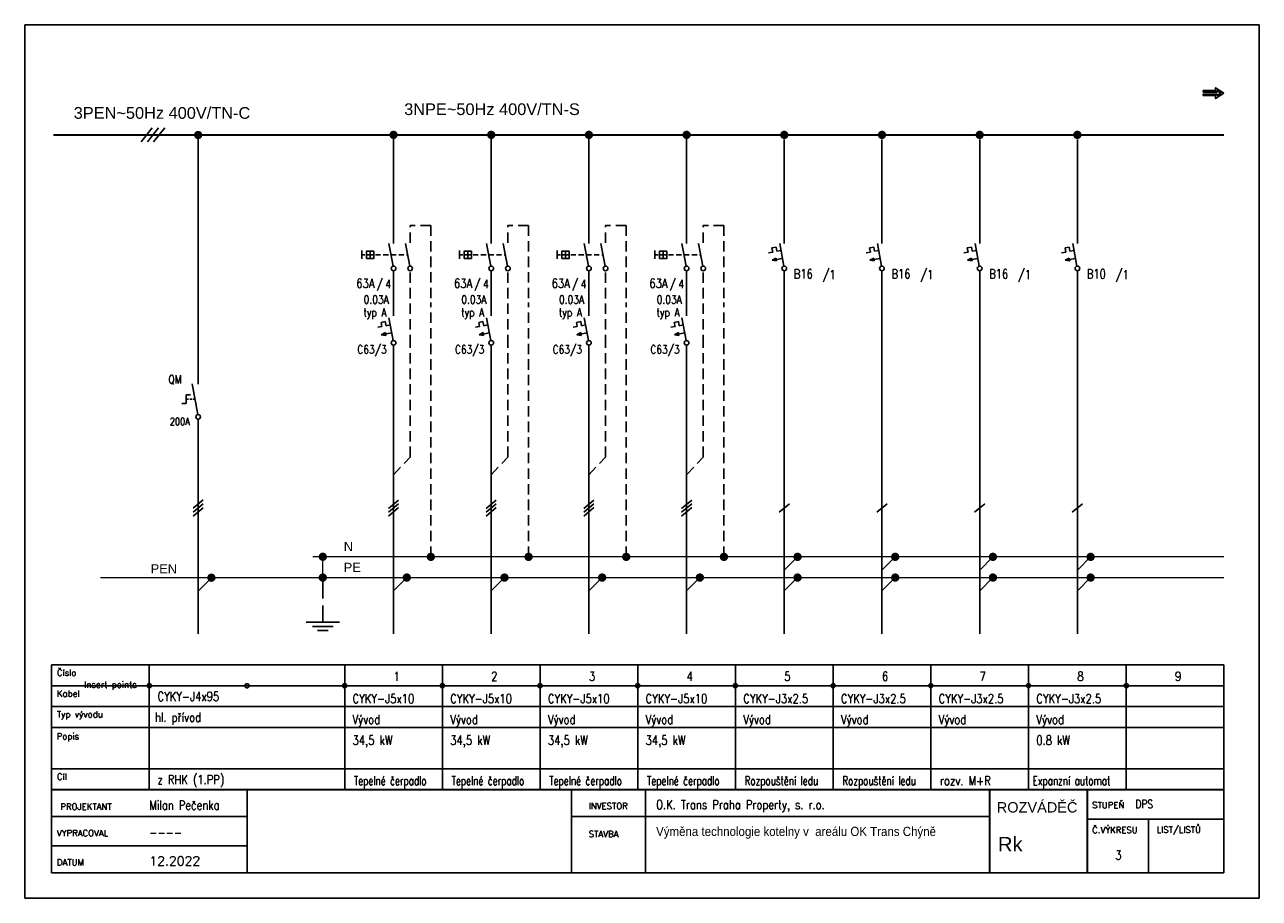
# Model space of a CAD drawing. Header units: millimetres. Extents: x 0 to 297, y -244 to -34.
import ezdxf
from ezdxf.enums import TextEntityAlignment as Align

# ---------------------------------------------------------------- set-up
doc = ezdxf.new("R2010")
doc.units = ezdxf.units.MM
doc.linetypes.add('DASHED', pattern=[0.75, 0.5, -0.25])
doc.linetypes.add('DASHED2', pattern=[0.375, 0.25, -0.125])
for name, color, linetype in [('e_instTXT', 7, 'Continuous'), ('PRIPOJFAZ', 5, 'Continuous'), ('pripojnice', 5, 'Continuous'), ('SPOJE', 1, 'Continuous'), ('TEXT', 7, 'Continuous'), ('vyvod', 1, 'Continuous')]:
    doc.layers.add(name, color=color, linetype=linetype)
doc.layers.add('RamNetisk', color=170, linetype='Continuous', plot=False)
doc.layers.add('Vkládací body NETISK', color=4, linetype='Continuous', plot=False)
doc.styles.add('ARIAL-tab', font='arial.ttf')
doc.styles.add('RomanS', font='romans.shx')
doc.styles.add('romans0', font='romans.shx')
doc.styles.add('SIMPLEX', font='SIMPLEX.SHX')
doc.styles.get("Standard").update_dxf_attribs({"font": 'arial.ttf'})

# ---------------------------------------------------------------- blocks, each defined once
blk = doc.blocks.new('Hl_priv')
at = {"color": 1, "linetype": 'Continuous'}
for p, q in [((11.75, 72.54), (11.75, 132.4)), ((11.75, 29.48), (11.75, 64.08)), ((10.53, 42.66), (12.97, 44.7)), ((10.53, 41.71), (12.97, 43.75)), ((10.53, 40.76), (12.97, 42.8)), ((11.75, 12.5), (11.75, 29.48)), ((11.75, 22.75), (14.94, 25.98))]:
    blk.add_line(p, q, dxfattribs=at)
at = {"color": 5, "linetype": 'Continuous'}
blk.add_line((10.28, 72.58), (11.65, 65.2), dxfattribs=at)
for p, q in [((8.85, 67.83), (8.85, 69.95)), ((9.91, 69.95), (8.85, 69.95)), ((8.85, 67.83), (7.79, 67.83))]:
    blk.add_line(p, q)
at = {"linetype": 'DASHED'}
blk.add_line((10.96, 68.89), (8.85, 68.89), dxfattribs=at)
at = {"color": 5, "const_width": 1}
for points in [[(11.25, 132.4, 1), (12.25, 132.4, 1)], [(14.44, 25.98, 1), (15.44, 25.98, 1)]]:
    blk.add_lwpolyline(points, format="xyb", close=True, dxfattribs=at)
at = {"color": 1}
blk.add_circle((11.75, 64.64), 0.562, dxfattribs=at)
at = {"color": 7, "style": 'RomanS', "width": 0.8, "flags": 4}
blk.add_attdef('FUNC', text='', height=2, dxfattribs=at).set_placement((7.75, 72.64), align=Align.RIGHT)
at = {"color": 7, "style": 'RomanS', "width": 0.8}
blk.add_attdef('I', text='', height=1.8, dxfattribs=at).set_placement((9.75, 62.64), align=Align.RIGHT)
blk = doc.blocks.new('arr3')
at = {"color": 0, "linetype": 'Continuous'}
blk.add_lwpolyline([(-3.32, 0), (-1.33, 1.31), (-1.33, 0.61), (1.67, 0.61), (1.67, 0.26), (-1.67, 0.26), (-1.67, 0.56), (-2.59, 0), (-1.67, -0.54), (-1.67, -0.25), (1.67, -0.25), (1.67, -0.6), (-1.33, -0.6), (-1.33, -1.3), (-3.32, 0)], dxfattribs=at)
blk = doc.blocks.new('HZE')
at = {"color": 1, "linetype": 'Continuous'}
for p, q in [((0, -2), (0, 0)), ((-2, -2), (2, -2)), ((-1.25, -2.5), (1.25, -2.5)), ((-0.62, -3), (0.63, -3))]:
    blk.add_line(p, q, dxfattribs=at)
blk = doc.blocks.new('*U39')
blk.add_line((65.23, -192.74), (65.23, -192.74))
at = {"color": 7, "const_width": 0.5}
for points in [[(232.13, -217.74), (232.13, -237.74)], [(255.63, -217.74), (255.63, -237.74)]]:
    blk.add_lwpolyline(points, dxfattribs=at)
at = {"layer": 'e_instTXT'}
for p, q in [((6.48, -237.74), (6.48, -187.74)), ((6.48, -187.74), (288.48, -187.74)), ((29.98, -217.74), (29.98, -187.74)), ((76.98, -217.74), (76.98, -187.74)), ((100.48, -217.74), (100.48, -187.74)), ((123.98, -217.74), (123.98, -187.74)), ((147.48, -217.74), (147.48, -187.74)), ((170.98, -217.74), (170.98, -187.74)), ((194.48, -217.74), (194.48, -187.74)), ((217.98, -217.74), (217.98, -187.74)), ((241.48, -217.74), (241.48, -187.74)), ((264.98, -217.74), (264.98, -187.74)), ((288.48, -237.74), (288.48, -187.74)), ((6.48, -192.74), (288.48, -192.74)), ((6.48, -197.74), (288.48, -197.74)), ((6.48, -202.74), (288.48, -202.74)), ((6.48, -212.74), (288.48, -212.74)), ((53.48, -237.74), (53.48, -217.74)), ((131.51, -237.74), (131.51, -217.74)), ((149.31, -217.74), (149.32, -237.74)), ((53.48, -224.16), (6.48, -224.16)), ((232.13, -224.16), (131.51, -224.16)), ((288.48, -224.81), (255.63, -224.81)), ((270.33, -224.81), (270.33, -237.74)), ((53.48, -231.21), (6.48, -231.21)), ((6.48, -237.74), (288.48, -237.74))]:
    blk.add_line(p, q, dxfattribs=at)
at = {"layer": 'e_instTXT', "const_width": 0.5}
blk.add_lwpolyline([(6.48, -217.74), (288.48, -217.74)], dxfattribs=at)
at = {"layer": 'e_instTXT'}
for p in [(29.98, -192.74), (53.48, -192.74), (53.48, -192.74), (76.98, -192.74), (100.48, -192.74), (100.48, -192.74), (123.98, -192.74), (147.48, -192.74), (147.48, -192.74), (170.98, -192.74), (194.48, -192.74), (194.48, -192.74), (217.98, -192.74), (241.48, -192.74), (241.48, -192.74), (264.98, -192.74)]:
    blk.add_point(p, dxfattribs=at)
at = {"layer": 'PRIPOJFAZ', "const_width": 1}
for points in [[(71.21, -161.73, 1), (72.21, -161.73, 1)], [(71.21, -166.73, 1), (72.21, -166.73, 1)]]:
    blk.add_lwpolyline(points, format="xyb", close=True, dxfattribs=at)
at = {"layer": 'pripojnice'}
for p, q in [((30.69, -58.64), (28.01, -61.97)), ((32.2, -58.64), (29.51, -61.97)), ((33.7, -58.64), (31.02, -61.97))]:
    blk.add_line(p, q, dxfattribs=at)
at = {"layer": 'pripojnice', "linetype": 'DASHED', "ltscale": 10}
blk.add_line((71.71, -166.73), (71.71, -173.45), dxfattribs=at)
at = {"layer": 'pripojnice', "const_width": 0.5}
for points in [[(6.92, -60.31), (76.09, -60.31)], [(76.09, -60.31), (288.48, -60.31)]]:
    blk.add_lwpolyline(points, dxfattribs=at)
at = {"layer": 'pripojnice', "linetype": 'DASHED', "ltscale": 10, "const_width": 0.3}
for points in [[(69.26, -161.73), (76.09, -161.73)], [(71.71, -161.73), (71.71, -166.73)], [(76.09, -161.73), (288.48, -161.73)], [(18.23, -166.73), (288.48, -166.73)]]:
    blk.add_lwpolyline(points, dxfattribs=at)
at = {"layer": 'RamNetisk', "color": 9}
for p, q in [((0, -33.83), (297, -33.83)), ((0, -243.83), (0, -33.83)), ((297, -243.83), (297, -33.83)), ((0, -243.83), (297, -243.83))]:
    blk.add_line(p, q, dxfattribs=at)
at = {"layer": 'Vkládací body NETISK', "color": 4}
for centre in [(29.98, -192.74), (53.48, -192.74), (76.98, -192.74), (100.48, -192.74), (123.98, -192.74), (147.48, -192.74), (170.98, -192.74), (194.48, -192.74), (217.98, -192.74), (241.48, -192.74), (264.98, -192.74)]:
    blk.add_circle(centre, 0.5, dxfattribs=at)
at = {"layer": 'e_instTXT', "xscale": -1}
blk.add_blockref('arr3', (285.17, -50.27), dxfattribs=at)
at = {"layer": 'vyvod', "xscale": 2, "yscale": 2, "zscale": 2}
blk.add_blockref('HZE', (71.71, -173.45), dxfattribs=at)
at = {"style": 'ARIAL-tab'}
blk.add_attdef('NAZEV_R', (234.1, -232.57), '', height=3.5, dxfattribs=at)
at = {"style": 'RomanS', "width": 0.8}
blk.add_attdef('C_VYK', (262.35, -234.56), '', height=2.2, dxfattribs=at)
at = {"layer": 'e_instTXT'}
for s, height, style, p in [('Číslo', 1.5, 'SIMPLEX', (7.75, -190.36)), ('Kabel', 1.5, 'SIMPLEX', (7.75, -195.36)), ('Typ vývodu', 1.5, 'SIMPLEX', (7.75, -200.36)), ('Popis', 1.5, 'SIMPLEX', (7.69, -205.65)), ('Cíl', 1.5, 'SIMPLEX', (7.75, -215.36)), ('INVESTOR', 1.5, 'SIMPLEX', (135.69, -222.4)), ('ROZVÁDĚČ', 2.5, 'ARIAL-tab', (233.85, -223.21)), ('STUPEŇ', 1.5, 'SIMPLEX', (256.8, -222.18)), ('VYPRACOVAL', 1.5, 'SIMPLEX', (7.75, -228.91)), ('STAVBA', 1.5, 'SIMPLEX', (135.69, -229.13)), ('Č.VÝKRESU', 1.5, 'SIMPLEX', (256.8, -228.18)), ('LIST/LISTŮ', 1.5, 'SIMPLEX', (272.3, -228.06)), ('DATUM', 1.5, 'SIMPLEX', (7.75, -235.95))]:
    blk.add_text(s, height=height, dxfattribs=dict(at, style=style)).set_placement(p)
at = {"layer": 'e_instTXT', "style": 'SIMPLEX'}
blk.add_text('PROJEKTANT', height=1.5, dxfattribs=at).set_placement((14.75, -221.79), align=Align.MIDDLE)
at = {"layer": 'e_instTXT', "style": 'RomanS'}
for tag, p, height, width in [('PROJEKTANT', (29.98, -222.54), 2.2, 0.8), ('STAVEBNIK1', (151.89, -222.4), 2.2, 0.8), ('STUPEN', (267.18, -222.18), 2, 0.8), ('VYPRACOVAL', (29.98, -229.15), 2.2, 0.8), ('AKCE2', (151.89, -233.5), 2.2, 0.9)]:
    blk.add_attdef(tag, p, '', height=height, dxfattribs=dict(at, width=width))
at = {"layer": 'e_instTXT', "width": 0.9}
blk.add_attdef('AKCE1', (151.89, -228.85), '', height=2.2, dxfattribs=at)
at = {"layer": 'e_instTXT', "style": 'RomanS'}
blk.add_attdef('DATUM', (29.98, -235.95), '', height=2.2, dxfattribs=at)
at = {"layer": 'e_instTXT', "style": 'SIMPLEX'}
blk.add_attdef('E', text='', height=2.5, dxfattribs=at).set_placement((278.45, -234.56), align=Align.CENTER)
at = {"layer": 'TEXT'}
for s, height, p in [('3PEN~50Hz 400V/TN-C', 2.8125, (11.8, -56.44)), ('3NPE%%12650Hz 400V/TN-S', 2.8125, (91.29, -55.54)), ('N', 2.2, (76.76, -160.38)), ('PE', 2.2, (76.76, -165.38)), ('PEN', 2.2, (30.31, -165.71))]:
    blk.add_text(s, height=height, dxfattribs=at).set_placement(p)
at = {"layer": 'Vkládací body NETISK', "color": 4, "style": 'SIMPLEX'}
blk.add_text('Insert points', height=1.5, dxfattribs=at).set_placement((14.3, -193.2))
blk = doc.blocks.new('jis')
at = {"color": 5, "linetype": 'Continuous'}
blk.add_line((-1.11, 6), (-0.1, 0.55), dxfattribs=at)
at = {"color": 1, "linetype": 'Continuous'}
for p, q in [((-2.79, 3.92), (-3.78, 3.74)), ((-1.98, 5.1), (-2.97, 4.91)), ((-2.97, 4.91), (-2.79, 3.92)), ((-1.8, 4.1), (-1.98, 5.1)), ((-0.79, 4.29), (-1.8, 4.1)), ((-2.94, 1.94), (-1.96, 2.48)), ((-0.45, 2.4), (-2.94, 1.94)), ((-2.94, 1.94), (-1.84, 1.79)), ((-1.96, 2.48), (-1.84, 1.79))]:
    blk.add_line(p, q, dxfattribs=at)
at = {"color": 1}
blk.add_circle((0, 0), 0.562, dxfattribs=at)
blk = doc.blocks.new('*U38')
at = {"color": 1, "linetype": 'Continuous'}
for p, q in [((11.75, 106.31), (11.75, 132.43)), ((11.75, 131.31), (11.75, 106.31)), ((4.13, 104.62), (4.13, 102.62)), ((11.75, 88.93), (11.75, 99.78)), ((11.75, 12.52), (11.75, 81.88)), ((11.75, 81.88), (11.75, 36.32)), ((10.53, 42.6), (12.97, 44.64)), ((10.53, 41.73), (12.97, 43.77)), ((10.53, 40.78), (12.97, 42.83))]:
    blk.add_line(p, q, dxfattribs=at)
at = {"color": 1, "linetype": 'DASHED', "ltscale": 5}
for p, q in [((15.75, 106.46), (15.75, 110.67)), ((20.73, 110.67), (15.75, 110.67)), ((20.73, 110.67), (20.73, 92.1)), ((15.75, 81.88), (15.75, 99.78)), ((20.73, 30.99), (20.73, 92.1)), ((15.75, 54.99), (15.75, 81.88)), ((11.75, 50.68), (15.75, 54.99))]:
    blk.add_line(p, q, dxfattribs=at)
at = {"linetype": 'Continuous'}
for p, q in [((6.13, 104.32), (6.13, 102.92)), ((6.13, 104.14), (6.13, 103.09)), ((4.88, 103.62), (4.13, 103.62)), ((5.43, 103.62), (6.83, 103.62))]:
    blk.add_line(p, q, dxfattribs=at)
at = {"color": 5, "linetype": 'Continuous'}
for p, q in [((10.64, 106.34), (11.65, 100.9)), ((14.64, 106.34), (15.65, 100.9))]:
    blk.add_line(p, q, dxfattribs=at)
at = {"color": 8, "linetype": 'DASHED2', "ltscale": 5}
blk.add_line((7.38, 103.62), (15.14, 103.62), dxfattribs=at)
at = {"color": 5, "const_width": 1}
for points in [[(11.25, 132.43, 1), (12.25, 132.43, 1)], [(20.23, 30.99, 1), (21.23, 30.99, 1)], [(14.44, 26.01, 1), (15.44, 26.01, 1)]]:
    blk.add_lwpolyline(points, format="xyb", close=True, dxfattribs=at)
at = {"color": 2, "linetype": 'Continuous'}
blk.add_lwpolyline([(7, 104.49), (7, 102.74), (5.25, 102.74), (5.25, 104.49)], close=True, dxfattribs=at)
at = {"color": 2}
for centre in [(11.75, 100.34), (15.75, 100.34)]:
    blk.add_circle(centre, 0.562, dxfattribs=at)
at = {"layer": 'SPOJE', "linetype": 'Continuous'}
blk.add_line((11.75, 22.79), (14.94, 26.01), dxfattribs=at)
blk.add_blockref('jis', (11.75, 82.44), dxfattribs=at)
at = {"style": 'romans0', "width": 0.8}
for s, p in [('/', (7.66, 95.64)), ('A', (9.36, 91.85))]:
    blk.add_text(s, height=2, dxfattribs=at).set_placement(p)
at = {"color": 1, "style": 'RomanS', "width": 0.8}
blk.add_text('/3', height=2, dxfattribs=at).set_placement((7.21, 79.84))
at = {"color": 7, "style": 'RomanS', "width": 0.8}
blk.add_attdef('FI', text='', height=2.2, dxfattribs=at).set_placement((8, 106.9), align=Align.BOTTOM_RIGHT)
blk.add_attdef('I_CHR2', text='', height=2.2, dxfattribs=at).set_placement((7.17, 95.64), align=Align.RIGHT)
for tag, p in [('POČ_POL2', (9.77, 95.56)), ('PROV2', (4.51, 88.76))]:
    blk.add_attdef(tag, p, '', height=2, dxfattribs=at)
at = {"color": 7, "linetype": 'DASHED', "style": 'RomanS', "width": 0.8}
for tag, p in [('IR2', (9.36, 91.85)), ('I_jist2', (7.21, 79.84))]:
    blk.add_attdef(tag, text='', height=2, dxfattribs=at).set_placement(p, align=Align.RIGHT)
blk.add_attdef('F2', (3.76, 85.48), '', height=2.2, dxfattribs=at)
at = {"style": 'SIMPLEX', "width": 0.8}
for tag, p in [('Č.OBV', (11.23, 1.3)), ('KABEL', (1.51, -4.14)), ('TYP_VÝVODU', (1.35, -8.61)), ('POPIS', (1.43, -13.61)), ('CÍL', (1.43, -23.61))]:
    blk.add_attdef(tag, p, '', height=2.2, dxfattribs=at)
blk = doc.blocks.new('vyv_chr 2pol_4pol s atrib')
at = {"color": 1, "linetype": 'Continuous'}
for p, q in [((11.75, 131.31), (11.75, 106.31)), ((11.75, 99.78), (11.75, 12.52)), ((10.53, 41.73), (12.97, 43.77))]:
    blk.add_line(p, q, dxfattribs=at)
at = {"color": 5, "const_width": 1}
for points in [[(11.25, 132.43, 1), (12.25, 132.43, 1)], [(14.44, 30.99, 1), (15.44, 30.99, 1)], [(14.44, 26.01, 1), (15.44, 26.01, 1)]]:
    blk.add_lwpolyline(points, format="xyb", close=True, dxfattribs=at)
at = {"layer": 'SPOJE', "linetype": 'Continuous'}
for p, q in [((11.75, 27.77), (14.94, 30.99)), ((11.75, 22.79), (14.94, 26.01))]:
    blk.add_line(p, q, dxfattribs=at)
blk.add_blockref('jis', (11.75, 100.34), dxfattribs=at)
at = {"color": 1, "style": 'RomanS', "width": 0.8}
blk.add_text('/1', height=2.2, dxfattribs=at).set_placement((20.95, 97.74))
at = {"color": 7, "style": 'RomanS', "width": 0.8}
blk.add_attdef('F', (5.66, 106.31), '', height=2.2, dxfattribs=at)
for tag in ['I_jist1', 'I']:
    blk.add_attdef(tag, text='', height=2.2, dxfattribs=at).set_placement((18.62, 97.92), align=Align.RIGHT)
at = {"style": 'SIMPLEX', "width": 0.8}
for tag, p in [('Č.OBV', (11.23, 1.3)), ('KABEL', (1.51, -4.14)), ('TYP_VÝVODU', (1.35, -8.61)), ('POPIS', (1.43, -13.61)), ('CÍL', (1.43, -23.61))]:
    blk.add_attdef(tag, p, '', height=2.2, dxfattribs=at)

msp = doc.modelspace()

# ---------------------------------------------------------------- linework, layer by layer
at = {"layer": 'RamNetisk', "color": 9}
msp.add_line((0, -243.83), (0, -33.83), dxfattribs=at)

# ---------------------------------------------------------------- block references
at = {"layer": 'SPOJE'}
ref = msp.add_blockref('*U39', (0, 0), dxfattribs=at)
ref.add_attrib('C_VYK', '3', (262.35, -234.56), dxfattribs={"layer": '0', "height": 2.2, "style": 'RomanS', "width": 0.8})
ref.add_attrib('NAZEV_R', 'Rk', (234.1, -232.57), dxfattribs={"layer": '0', "height": 3.5, "style": 'ARIAL-tab'})
ref.add_attrib('PROJEKTANT', 'Milan Pečenka', (29.98, -222.54), dxfattribs={"layer": 'e_instTXT', "height": 2.2, "style": 'RomanS', "width": 0.8})
ref.add_attrib('DATUM', '12.2022', (29.98, -235.95), dxfattribs={"layer": 'e_instTXT', "height": 2.2, "style": 'RomanS'})
ref.add_attrib('STAVEBNIK1', 'O.K. Trans Praha Property, s. r.o.', (151.89, -222.4), dxfattribs={"layer": 'e_instTXT', "height": 2.2, "style": 'RomanS', "width": 0.8})
ref.add_attrib('AKCE1', 'Výměna technologie kotelny v  areálu OK Trans Chýně', (151.89, -228.85), dxfattribs={"layer": 'e_instTXT', "height": 2.2, "width": 0.9})
ref.add_attrib('STUPEN', 'DPS', (267.18, -222.18), dxfattribs={"layer": 'e_instTXT', "height": 2, "style": 'RomanS', "width": 0.8})
ref.add_attrib('VYPRACOVAL', '----', (29.98, -229.15), dxfattribs={"layer": 'e_instTXT', "height": 2.2, "style": 'RomanS', "width": 0.8})
ref = msp.add_blockref('Hl_priv', (29.98, -192.74), dxfattribs=at)
ref.add_attrib('FUNC', 'QM', dxfattribs={"layer": '0', "color": 7, "height": 2, "style": 'RomanS', "width": 0.8}).set_placement((37.73, -120.09), align=Align.RIGHT)
ref.add_attrib('I', '200A', dxfattribs={"layer": '0', "color": 7, "height": 1.8, "style": 'RomanS', "width": 0.8}).set_placement((39.73, -130.09), align=Align.RIGHT)
for name, p, values in [('*U38', (76.98, -192.74), {'I_jist2': 'C63', 'IR2': '0.03', 'PROV2': 'typ A', 'I_CHR2': '63A', 'POČ_POL2': '4'}), ('*U38', (100.48, -192.74), {'I_jist2': 'C63', 'IR2': '0.03', 'PROV2': 'typ A', 'I_CHR2': '63A', 'POČ_POL2': '4'}), ('*U38', (123.98, -192.74), {'I_jist2': 'C63', 'IR2': '0.03', 'PROV2': 'typ A', 'I_CHR2': '63A', 'POČ_POL2': '4'}), ('*U38', (147.48, -192.74), {'I_jist2': 'C63', 'IR2': '0.03', 'PROV2': 'typ A', 'I_CHR2': '63A', 'POČ_POL2': '4'}), ('vyv_chr 2pol_4pol s atrib', (170.98, -192.74), {'I': 'B16'}), ('vyv_chr 2pol_4pol s atrib', (194.48, -192.74), {'I': 'B16'}), ('vyv_chr 2pol_4pol s atrib', (217.98, -192.74), {'I': 'B16'}), ('vyv_chr 2pol_4pol s atrib', (241.48, -192.74), {'I': 'B10'})]:
    msp.add_blockref(name, p, dxfattribs=at).add_auto_attribs(values)

# ---------------------------------------------------------------- texts
at = {"layer": 'TEXT', "style": 'SIMPLEX'}
for s, width, p in [('1', 0.8, (88.73, -191.56)), ('2', 0.8, (112.23, -191.56)), ('3', 0.8, (135.73, -191.56)), ('4', 0.8, (159.23, -191.56)), ('5', 0.8, (182.73, -191.56)), ('6', 0.8, (206.23, -191.56)), ('7', 0.8, (229.73, -191.56)), ('8', 0.8, (253.23, -191.56)), ('9', 0.8, (276.73, -191.56)), ('CYKY-J4x95', 0.8, (31.94, -196.4)), ('CYKY-J5x10', 0.8, (78.86, -196.93)), ('CYKY-J5x10', 0.8, (102.36, -196.93)), ('CYKY-J5x10', 0.8, (125.86, -196.93)), ('CYKY-J5x10', 0.8, (149.36, -196.93)), ('CYKY-J3x2.5', 0.8, (172.86, -196.93)), ('CYKY-J3x2.5', 0.8, (196.36, -196.93)), ('CYKY-J3x2.5', 0.8, (219.86, -196.93)), ('CYKY-J3x2.5', 0.8, (243.36, -196.93)), ('hl. přívod', 0.8, (31.34, -201.4)), ('Vývod', 0.8, (78.86, -201.93)), ('Vývod', 0.8, (102.36, -201.93)), ('Vývod', 0.8, (125.86, -201.93)), ('Vývod', 0.8, (149.36, -201.93)), ('Vývod', 0.8, (172.86, -201.93)), ('Vývod', 0.8, (196.36, -201.93)), ('Vývod', 0.8, (219.86, -201.93)), ('Vývod', 0.8, (243.36, -201.93)), ('34,5 kW', 0.8, (78.86, -206.93)), ('34,5 kW', 0.8, (102.36, -206.93)), ('34,5 kW', 0.8, (125.86, -206.93)), ('34,5 kW', 0.8, (149.36, -206.93)), ('0.8 kW', 0.8, (243.36, -206.93)), ('z RHK (1.PP)', 0.8, (31.94, -216.4)), ('Tepelné čerpadlo', 0.7, (79.18, -216.66)), ('Tepelné čerpadlo', 0.7, (102.68, -216.66)), ('Tepelné čerpadlo', 0.7, (126.18, -216.66)), ('Tepelné čerpadlo', 0.7, (149.68, -216.66)), ('Rozpouštění ledu', 0.7, (173.18, -216.66)), ('Rozpouštění ledu', 0.7, (196.68, -216.66)), ('rozv. M+R', 0.8, (220.18, -216.66)), ('Expanzní automat', 0.7, (242.47, -216.66))]:
    msp.add_text(s, height=2.2, dxfattribs=dict(at, width=width)).set_placement(p)

doc.saveas('drawing.dxf')
